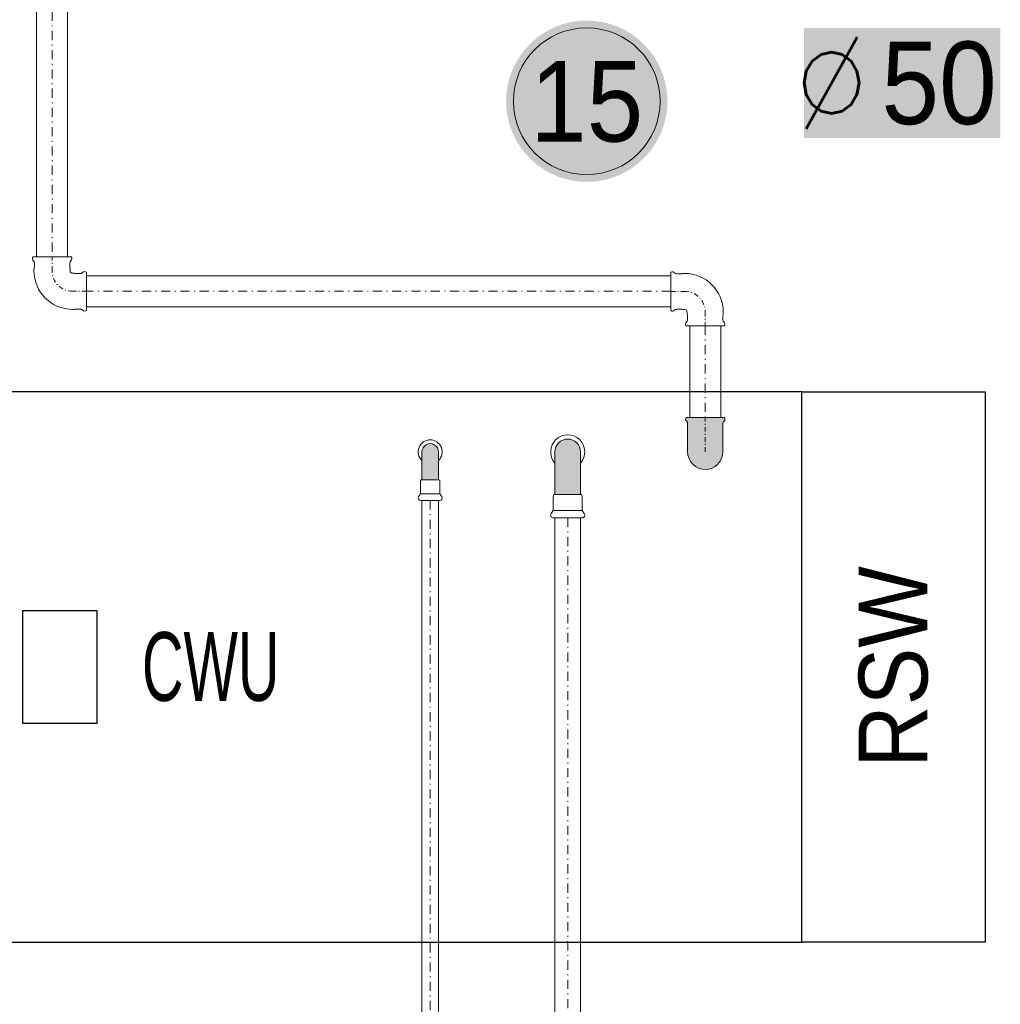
# Model space of a CAD drawing. Header units: millimetres. Extents: x -368 to 1732, y 4913 to 6398.
# Tile 7 of 24: x 799 to 906, y 5739 to 5846. Entities that reach past the tile are written whole.
import ezdxf
from ezdxf.enums import TextEntityAlignment as Align

# ---------------------------------------------------------------- set-up
doc = ezdxf.new("R2010")
doc.units = ezdxf.units.MM
for name, pattern in [('ACAD_ISO05W100', [33, 24, -3, 0, -3, 0, -3]), ('ACAD_ISO08W100', [36, 24, -3, 6, -3]), ('DASHDOT2', [0.5, 0.25, -0.125, 0, -0.125]), ('DASHDOTX2', [2, 1, -0.5, 0, -0.5])]:
    doc.linetypes.add(name, pattern=pattern)
doc.layers.add('-- CO_opis', color=11, linetype='Continuous', lineweight=0)
doc.layers.add('-- CO_rury', color=11, linetype='Continuous', lineweight=9)
for name, color, linetype in [('-- urządzenia', 51, 'Continuous'), ('-- WYMIENNIKOWNIA', 51, 'Continuous'), ('Oś', 1, 'ACAD_ISO05W100')]:
    doc.layers.add(name, color=color, linetype=linetype)
doc.styles.add('A', font='arial.ttf', dxfattribs={"width": 0.9})
doc.styles.add('R', font='romans.shx')

# ---------------------------------------------------------------- blocks, each defined once
blk = doc.blocks.new('-- fi_średnica_k')
blk.add_hatch(color=251).paths.add_polyline_path([(21.4, 32), (-21.4, 32), (-21.4, 8), (21.4, 8)])
at = {"insert": (-6.84, 20), "char_height": 20, "width": 56.2905, "attachment_point": 6, "style": 'R'}
blk.add_mtext('{\\C11;%%C}', dxfattribs=at)
at = {"color": 7, "style": 'A', "width": 0.9, "flags": 12}
blk.add_attdef('SR', text='', height=18, dxfattribs=at).set_placement((8.03, 20), align=Align.MIDDLE_CENTER)
blk = doc.blocks.new('-- Węzeł 60x230')
at = {"layer": '-- WYMIENNIKOWNIA', "color": 11, "ltscale": 100}
for points in [[(-125, -30), (-125, 30), (-105, 30), (-105, -30)], [(-28.1, -6.15), (-28.1, 6.15), (-20, 6.15), (-20, -6.15)]]:
    blk.add_lwpolyline(points, close=True, dxfattribs=at)
at = {"layer": '-- WYMIENNIKOWNIA', "color": 91, "ltscale": 100}
blk.add_lwpolyline([(-105, 30), (-105, -30), (105, -30), (105, 30)], close=True, dxfattribs=at)
at = {"layer": '-- WYMIENNIKOWNIA', "color": 7, "ltscale": 100, "insert": (-115, 0), "char_height": 7.5, "attachment_point": 5, "rotation": 270, "style": 'A'}
blk.add_mtext_dynamic_manual_height_columns('RSW', width=50, gutter_width=3.75, heights=[23.85], dxfattribs=at)
at = {"layer": '-- WYMIENNIKOWNIA', "color": 7, "linetype": 'Continuous', "lineweight": 0, "insert": (-40.51, 0), "char_height": 7.4996, "width": 14.2776, "attachment_point": 5, "rotation": 180, "style": 'A'}
blk.add_mtext('{\\W0.6;CWU}', dxfattribs=at)
blk = doc.blocks.new('*U776')
at = {"color": 0, "ltscale": 10}
for p, q in [((469.6, 16.9), (1325.3, 16.9)), ((469.6, -16.9), (1325.3, -16.9))]:
    blk.add_line(p, q, dxfattribs=at)
at = {"color": 50, "linetype": 'DASHDOT2', "ltscale": 40}
blk.add_line((469.6, 0), (1325.3, 0), dxfattribs=at)
blk = doc.blocks.new('-- NR_22')
h = blk.add_hatch(color=251)
edge = h.paths.add_edge_path()
edge.add_arc((0, 30), 22, 0, 360)
at = {"color": 50}
blk.add_circle((0, 30), 20, dxfattribs=at)
at = {"style": 'A', "width": 0.9, "flags": 12}
blk.add_attdef('22', text='', height=22, dxfattribs=at).set_placement((0, 30, 0.11), align=Align.MIDDLE_CENTER)
blk = doc.blocks.new('-- KOLANO INOX 28_rz')
at = {"layer": 'Oś', "linetype": 'DASHDOT2', "ltscale": 30}
h = blk.add_hatch(color=251, dxfattribs=at)
h.dxf.hatch_style = 1
h.paths.add_polyline_path([(14, 46.4), (-14, 46.4), (-14, 0), (14, 0)])
h.paths.add_polyline_path([(0, 0), (0, -9.5), (0, -14, 0.414214), (14, 0)])
h.paths.add_polyline_path([(0, 0), (-9.5, 0), (-14, 0, 0.414214), (0, -14)])
at = {"color": 0}
for p, q in [((-15.6, 64), (-18, 67.2)), ((-15.6, 72), (15.6, 72)), ((15.7, 64), (18, 67.2)), ((-15.6, 49), (-15.6, 64)), ((15.7, 49), (15.7, 64)), ((-14, 46.4), (-14, 0)), ((14, 46.4), (14, 0))]:
    blk.add_line(p, q, dxfattribs=at)
at = {"color": 50}
for p, q in [((-15.6, 64), (15.7, 64)), ((-15, 46.4), (15, 46.4))]:
    blk.add_line(p, q, dxfattribs=at)
at = {"color": 0}
for centre, radius, start, end in [((-15.6, 69), 3, 90, 216.3), ((15.6, 69), 3, 323.7, 90), ((-10.3, 49), 5.33, 180, 208.6006), ((10.3, 49), 5.33, 331.3994, 0), ((0, 0), 14, 180, 360)]:
    blk.add_arc(centre, radius, start, end, dxfattribs=at)
at = {"color": 50}
blk.add_arc((0, 0), 18.6, 138.8238, 41.1762, dxfattribs=at)
blk = doc.blocks.new('*U680')
at = {"linetype": 'ACAD_ISO08W100', "ltscale": 20}
blk.add_blockref('-- KOLANO INOX 28_rz', (-203, 293), dxfattribs=at)
blk = doc.blocks.new('*U837')
at = {"color": 0, "ltscale": 10}
for p, q in [((5438.3, 14), (6418.2, 14)), ((5438.3, -14), (6418.2, -14))]:
    blk.add_line(p, q, dxfattribs=at)
at = {"color": 50, "linetype": 'DASHDOT2', "ltscale": 40}
blk.add_line((5438.3, 0), (6418.2, 0), dxfattribs=at)
blk = doc.blocks.new('*U862')
at = {"layer": 'Oś', "linetype": 'DASHDOT2', "ltscale": 30}
h = blk.add_hatch(color=251, dxfattribs=at)
h.dxf.hatch_style = 1
h.paths.add_polyline_path([(31, 19.3, 0.227735), (33.4, 20.4, -0.404979), (37.5, 20.9), (37.5, 18.4), (37.5, -10), (37.5, -20.9, -0.404979), (33.4, -20.4, 0.227734), (31, -19.3), (0, -19.3, -1), (0, 19.3)])
at = {"color": 0, "linetype": 'Continuous'}
for p, q in [((31, 19.3), (0, 19.3)), ((37.5, 18.4), (37.5, 20.9)), ((37.5, 18.4), (37.5, -10)), ((37.5, -10), (37.5, -20.9)), ((31, -19.3), (0, -19.3))]:
    blk.add_line(p, q, dxfattribs=at)
at = {"color": 50, "linetype": 'DASHDOTX2', "ltscale": 5}
blk.add_lwpolyline([(0, 0), (37.5, 0)], dxfattribs=at)
at = {"color": 0, "linetype": 'Continuous'}
for centre, start, end in [((35.7, 18.5), 53.13, 141.3178), ((31, 22.3), 270.0003, 321.3176), ((31, -22.3), 38.6824, 89.9997), ((35.7, -18.5), 218.6822, 306.87)]:
    blk.add_arc(centre, 3, start, end, dxfattribs=at)
blk.add_arc((0, 0), 19.3, 90, 270)
blk = doc.blocks.new('*U775')
at = {"color": 0}
blk.add_blockref('*U862', (-1008.7, -1834.1), dxfattribs=at)
blk = doc.blocks.new('*U840')
at = {"color": 0, "ltscale": 10}
for p, q in [((1400.3, 16.9), (1500.3, 16.9)), ((1400.3, -16.9), (1500.3, -16.9))]:
    blk.add_line(p, q, dxfattribs=at)
at = {"color": 50, "linetype": 'DASHDOT2', "ltscale": 40}
blk.add_line((1400.3, 0), (1500.3, 0), dxfattribs=at)
blk = doc.blocks.new('VIEGA_KOL_GW1')
at = {"color": 0, "linetype": 'Continuous'}
for p, q in [((-18.4, 37.5), (-20.9, 37.5)), ((-18.4, 37.5), (10, 37.5)), ((10, 37.5), (20.9, 37.5)), ((-19.7, 22.5), (-19.7, 24)), ((-19.3, 31), (-19.3, 26.8)), ((19.3, 31), (19.3, 26.8)), ((19.7, 22.5), (19.7, 24)), ((24, 19.7), (22.5, 19.7)), ((31, 19.3), (26.8, 19.3)), ((37.5, 18.4), (37.5, 20.9)), ((37.5, 18.4), (37.5, -10)), ((37.5, -10), (37.5, -20.9)), ((24, -19.7), (22.5, -19.7)), ((31, -19.3), (26.8, -19.3))]:
    blk.add_line(p, q, dxfattribs=at)
at = {"color": 50, "linetype": 'DASHDOTX2', "ltscale": 5}
for points in [[(0, 37.5), (0, 22.5)], [(22.5, 0), (37.5, 0)]]:
    blk.add_lwpolyline(points, dxfattribs=at)
at = {"color": 0, "linetype": 'Continuous'}
for points in [[(-19.5, 25.4), (-19.6, 24.9), (-19.7, 24)], [(-19.3, 26.8), (-19.3, 26.3), (-19.4, 25.9), (-19.5, 25.4)], [(19.7, 24), (19.6, 24.7), (19.5, 25.4), (19.3, 26.1), (19.3, 26.8)], [(24, 19.7), (24.9, 19.6), (25.4, 19.5)], [(25.4, 19.5), (26.1, 19.3), (26.8, 19.3)], [(24, -19.7), (24.7, -19.6), (25.4, -19.5), (26.1, -19.3), (26.8, -19.3)]]:
    blk.add_lwpolyline(points, dxfattribs=at)
for centre, radius, start, end in [((-18.5, 35.7), 3, 143.13, 231.3178), ((-22.3, 31), 3, 0.0003, 51.3176), ((22.3, 31), 3, 128.6824, 179.9997), ((18.5, 35.7), 3, 308.6822, 36.87), ((22.5, 22.5), 42.2, 180, 270), ((22.5, 22.5), 2.8, 180, 270), ((35.7, 18.5), 3, 53.13, 141.3178), ((31, 22.3), 3, 270.0003, 321.3176), ((31, -22.3), 3, 38.6824, 89.9997), ((35.7, -18.5), 3, 218.6822, 306.87)]:
    blk.add_arc(centre, radius, start, end, dxfattribs=at)
at = {"color": 50, "linetype": 'DASHDOTX2', "ltscale": 5}
blk.add_arc((22.5, 22.5), 22.5, 180, 270, dxfattribs=at)
blk = doc.blocks.new('*U712')
blk.add_blockref('VIEGA_KOL_GW1', (-369.8, 0))
blk = doc.blocks.new('*U841')
at = {"color": 0, "ltscale": 10}
for p, q in [((1400.3, 16.9), (2037.8, 16.9)), ((1400.3, -16.9), (2037.8, -16.9))]:
    blk.add_line(p, q, dxfattribs=at)
at = {"color": 50, "linetype": 'DASHDOT2', "ltscale": 40}
blk.add_line((1400.3, 0), (2037.8, 0), dxfattribs=at)
blk = doc.blocks.new('*U843')
at = {"color": 0, "ltscale": 10}
for p, q in [((5338.9, 9), (6356.8, 9)), ((5338.9, -9), (6356.8, -9))]:
    blk.add_line(p, q, dxfattribs=at)
at = {"color": 50, "linetype": 'DASHDOT2', "ltscale": 40}
blk.add_line((5338.9, 0), (6356.8, 0), dxfattribs=at)
blk = doc.blocks.new('-- KOLANO INOX 18_rz')
at = {"layer": 'Oś', "linetype": 'DASHDOT2', "ltscale": 30}
h = blk.add_hatch(color=251, dxfattribs=at)
h.dxf.hatch_style = 1
edge = h.paths.add_edge_path()
edge.add_ellipse((0, 0), major_axis=(-6.36, 6.36), ratio=1, start_angle=45, end_angle=225)
edge.add_line((9, 0), (9, 27))
edge.add_line((9, 27), (9, 30.5))
edge.add_line((9, 30.5), (-9, 30.4))
edge.add_line((-9, 30.4), (-9, 27))
edge.add_line((-9, 27), (-9, 0))
at = {"color": 0}
for p, q in [((-10.6, 45.9), (-12.6, 48.8)), ((-10.6, 33), (-10.6, 45.9)), ((10.4, 53), (-10.4, 53)), ((10.7, 45.9), (12.6, 48.8)), ((10.7, 33), (10.7, 45.9)), ((-9, 27), (-9, 30.4)), ((-9, 27), (-9, 0)), ((9, 27), (9, 30.4)), ((9, 0), (9, 27))]:
    blk.add_line(p, q, dxfattribs=at)
at = {"color": 50}
for p, q in [((10.7, 45.9), (-10.6, 45.9)), ((10, 30.4), (-10, 30.4))]:
    blk.add_line(p, q, dxfattribs=at)
at = {"color": 0}
for centre, major_axis, start_param, end_param in [((-10.4, 50.3), (1.91, 1.91), 0.785398, 2.96706), ((10.4, 50.3), (-1.91, 1.91), 3.316126, 5.497787), ((-5.3, 33), (3.77, 3.77), 2.356194, 2.855368), ((5.3, 33), (3.77, 3.77), 4.998613, 5.497787), ((0, 0), (-6.36, 6.36), 0.785398, 3.926991)]:
    blk.add_ellipse(centre, major_axis=major_axis, ratio=1, start_param=start_param, end_param=end_param, dxfattribs=at)
at = {"color": 50}
blk.add_ellipse((0, 0), major_axis=(-9.26, 9.26), ratio=1, start_param=-0.028014, end_param=4.740403, dxfattribs=at)
blk = doc.blocks.new('*U679')
at = {"linetype": 'ACAD_ISO08W100', "ltscale": 20}
blk.add_blockref('-- KOLANO INOX 18_rz', (-203, 293), dxfattribs=at)

msp = doc.modelspace()

# ---------------------------------------------------------------- block references
at = {"layer": '-- CO_opis'}
ref = msp.add_blockref('-- NR_22', (861.23, 5825.5, 0), dxfattribs=dict(at, xscale=-0.4, yscale=0.4, zscale=0.001))
ref.add_attrib('22', '15', dxfattribs={"layer": '0', "height": 8.8, "style": 'A', "width": 0.9}).set_placement((861.23, 5837.5, 0), align=Align.MIDDLE_CENTER)
at = {"layer": '-- CO_opis', "lineweight": 0}
ref = msp.add_blockref('-- fi_średnica_k', (895.64, 5829.5, 0), dxfattribs=dict(at, xscale=0.5, yscale=0.5))
ref.add_attrib('SR', '50', dxfattribs={"layer": '0', "color": 7, "height": 9, "style": 'A', "width": 0.9}).set_placement((899.66, 5839.5, 0), align=Align.MIDDLE_CENTER)
at = {"layer": '-- CO_rury', "linetype": 'ACAD_ISO08W100', "ltscale": 20, "yscale": 0.1, "zscale": 0.1}
for name, p, xscale, rotation in [('*U776', (802.9, 5953.03), 0.1, 270), ('*U712', (802.9, 5853.74), -0.1, 270), ('*U841', (1010.43, 5816.76), 0.1, 180), ('*U712', (874.15, 5779.77), -0.1, 90), ('*U840', (874.15, 5953.03), 0.1, 270), ('*U775', (690.75, 5900.13), 0.1, 89.99999999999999), ('*U680', (838.85, 5828.55), 0.1, 180), ('*U679', (823.85, 5828.55, -3000), 0.1, 180), ('*U843', (844.15, 6327.84, -3000), -0.1, 90), ('*U837', (859.15, 6335.89), 0.1, 270)]:
    msp.add_blockref(name, p, dxfattribs=dict(at, xscale=xscale, rotation=rotation))
at = {"layer": '-- urządzenia', "color": 6, "zscale": 1000, "rotation": 180}
msp.add_blockref('-- Węzeł 60x230', (779.7, 5775.78), dxfattribs=at)

doc.saveas('drawing.dxf')
